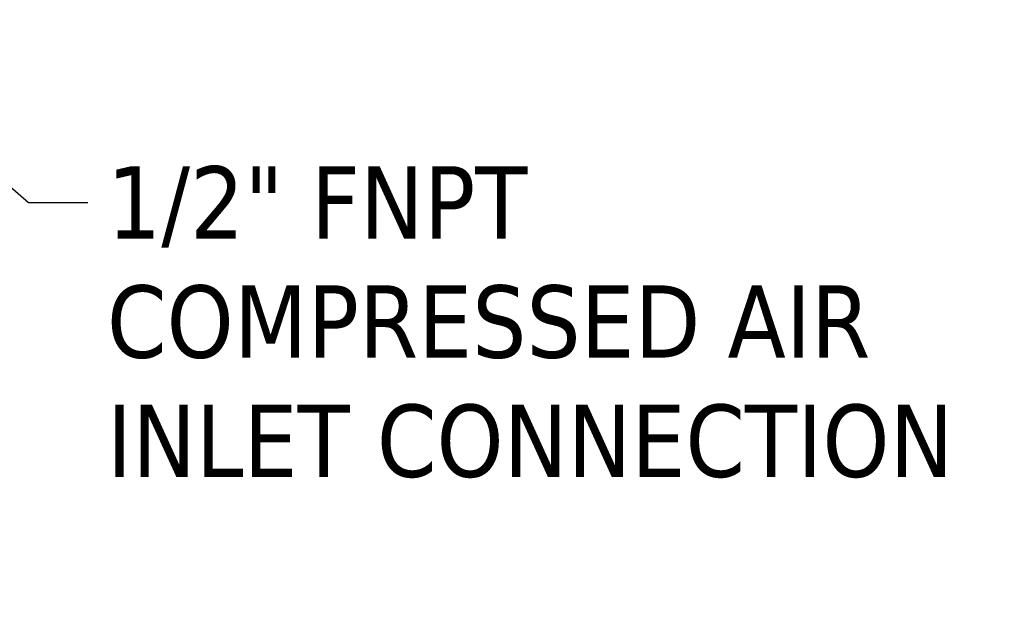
# Model space of a CAD drawing. Header units: inches. Extents: x 1 to 203, y 4 to 128.
# Tile 66 of 127: x 66 to 76, y 74 to 80. Entities that reach past the tile are written whole.
import ezdxf

# ---------------------------------------------------------------- set-up
doc = ezdxf.new("R2010")
doc.units = ezdxf.units.IN
doc.header["$LTSCALE"] = 6
doc.header["$MEASUREMENT"] = 0
doc.layers.add('Symbol (ANSI)', color=7, linetype='Continuous', lineweight=25)
doc.styles.add('Note Text (ANSI)', font='tahoma.ttf')
doc.dimstyles.new('Default (ANSI)$7', dxfattribs={"dimscale": 6, "dimtxt": 0.12, "dimasz": 0.098425, "dimexe": 0.125, "dimexo": 0.0625, "dimgap": 0.031496, "dimtad": 0, "dimtih": 1, "dimtoh": 1, "dimrnd": 1e-08, "dimzin": 4, "dimdsep": 46, "dimtxsty": 'Note Text (ANSI)', "dimcen": 0.09, "dimdle": 0.393701, "dimclrd": 256, "dimclre": 256, "dimclrt": 256, "dimadec": 0, "dimazin": 1, "dimtfac": 1, "dimtofl": 0, "dimtmove": 0, "dimatfit": 3, "dimfxl": 1, "dimtolj": 1, "dimtzin": 4, "dimlwd": -1, "dimlwe": -1, "dimarcsym": 0})

msp = doc.modelspace()

# ---------------------------------------------------------------- texts
at = {"layer": 'Symbol (ANSI)', "insert": (66.9022, 78.2784), "char_height": 0.72, "width": 9.042593, "attachment_point": 1, "line_spacing_factor": 0.987884, "style": 'Note Text (ANSI)'}
msp.add_mtext('\\fTahoma|b0|i0;1/2" FNPT\\P\\fTahoma|b0|i0;COMPRESSED AIR\\P\\fTahoma|b0|i0;INLET CONNECTION', dxfattribs=at)

# ---------------------------------------------------------------- leaders
at = {"layer": 'Symbol (ANSI)', "annotation_type": 0, "has_hookline": 1, "hookline_direction": 0, "text_width": 8.9258}
msp.add_leader([(64.0129, 79.7363), (66.1227, 77.9184), (66.7132, 77.9184)], dimstyle='Default (ANSI)$7', override={"dimtad": 0}, dxfattribs=at)

doc.saveas('drawing.dxf')
